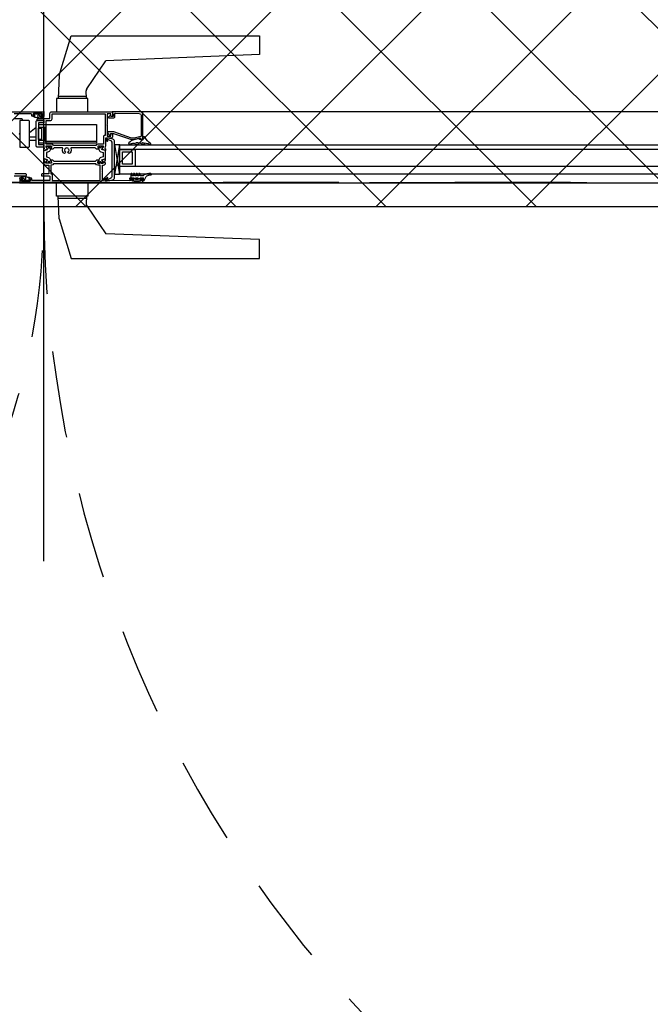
# Model space of a CAD drawing. Header units: centimetres. Extents: x -15121 to 17422, y -60492 to 0.
# Tile 255 of 256: x 3090 to 3142, y -30500 to -30418. Entities that reach past the tile are written whole.
import ezdxf

# ---------------------------------------------------------------- set-up
doc = ezdxf.new("R2010")
doc.units = ezdxf.units.CM
doc.header["$LTSCALE"] = 60
for name, pattern in [('__FK_przerywana', [0.32004, 0.16002, -0.16002]), ('DP', [0.5, 0.3, -0.2]), ('KRE-SR', [0.2, 0.12, -0.08])]:
    doc.linetypes.add(name, pattern=pattern)
for name, color, linetype in [('A-DRZ-SY', 1, 'Continuous'), ('AIKA NADPROŻA2', 7, 'Continuous'), ('AIKA powierzchnie2', 2, 'Continuous'), ('AIKA sufity podwieszane', 8, 'Continuous'), ('AIKA ŚCIANA2', 8, 'Continuous'), ('BA_drz', 7, 'Continuous'), ('podciagi i nadproza', 7, 'DP'), ('RI-PROFILE', 8, 'Continuous')]:
    doc.layers.add(name, color=color, linetype=linetype)

# ---------------------------------------------------------------- blocks, each defined once
blk = doc.blocks.new('PDKŁ')
for p, q in [((3.91, 12.5), (0.01, -12.5)), ((0.01, 12.5), (3.91, -12.5))]:
    blk.add_line(p, q)
blk.add_lwpolyline([(3.91, 12.5), (3.91, -12.5), (0, -12.5), (0, 12.5), (3.91, 12.5)])
blk = doc.blocks.new('drzwi90+50')
at = {"layer": 'A-DRZ-SY'}
blk.add_line((-102.5, -31.382), (-102.5, 28.286), dxfattribs=at)
at = {"layer": 'RI-PROFILE'}
for p, q in [((-101.222, 8.9), (-100.251, 12.18)), ((-100.251, 12.18), (-84.619, 12.18)), ((-84.619, 12.18), (-84.619, 10.651)), ((-84.619, 10.651), (-97.362, 10.128)), ((-98.926, 7.799), (-97.362, 10.128)), ((-101.222, 8.9), (-101.326, 7)), ((-101.222, 8.9), (-101.326, 7)), ((-98.976, 7), (-99.002, 7.631)), ((-98.976, 7), (-99.002, 7.631)), ((-101.326, 7), (-101.451, 7)), ((-101.451, 7), (-101.451, 5.9)), ((-98.976, 7), (-101.326, 7)), ((-101.316, 7.177), (-98.983, 7.177)), ((-101.316, 7.177), (-98.983, 7.177)), ((-99.7, 7), (-100.6, 7)), ((-98.851, 7), (-98.976, 7)), ((-98.851, 5.9), (-98.851, 7)), ((-15.35, 5.9), (-94.35, 5.9)), ((-102.821, 5.508), (-102.821, 5.508)), ((-103.7, 4.18), (-103.15, 4.615)), ((-103.7, 4.345), (-103.7, 4.345)), ((-103.15, 4.345), (-103.15, 4.345)), ((-102.4, 4.59), (-102.95, 4.59)), ((-102.95, 3.605), (-102.95, 4.525)), ((-102.4, 3.44), (-102.4, 4.59)), ((-103.15, 3.785), (-103.7, 3.785)), ((-103.15, 3.515), (-103.7, 3.515)), ((-103.15, 3.785), (-103.15, 3.785)), ((-102.95, 3.54), (-102.4, 3.54)), ((-98.15, 3.44), (-102.4, 3.44)), ((-13.455, 1.359), (-96.244, 1.359)), ((-96.244, 1.359), (-96.244, 0.759)), ((-104.179, 0.392), (-104.179, 0.392)), ((-101.451, -1.1), (-101.451, 0)), ((-98.851, 0), (-98.851, -1.1)), ((-96.244, 0.759), (-13.455, 0.759)), ((-94.35, 0), (-15.35, 0)), ((-101.326, -1.1), (-101.451, -1.1)), ((-101.222, -3), (-101.326, -1.1)), ((-101.222, -3), (-101.326, -1.1)), ((-98.976, -1.1), (-101.326, -1.1)), ((-101.316, -1.277), (-98.983, -1.277)), ((-101.316, -1.277), (-98.983, -1.277)), ((-98.976, -1.1), (-99.002, -1.731)), ((-98.976, -1.1), (-99.002, -1.731)), ((-98.851, -1.1), (-98.976, -1.1)), ((-98.926, -1.899), (-97.362, -4.228)), ((-101.222, -3), (-100.242, -6.28)), ((-84.619, -4.707), (-97.362, -4.228)), ((-84.619, -6.28), (-84.619, -4.707)), ((-100.242, -6.28), (-84.619, -6.28))]:
    blk.add_line(p, q, dxfattribs=at)
for points in [[(-98.851, 7), (-98.976, 7), (-101.326, 7), (-101.451, 7), (-101.451, 5.9), (-98.851, 5.9)], [(-94.944, 2.759), (-94.944, 1.359), (-96.244, 1.359), (-96.244, 2.759)], [(-95.994, 1.559), (-95.994, 2.559), (-95.194, 2.559), (-95.194, 1.559)], [(-98.976, -1.1), (-101.326, -1.1), (-101.451, -1.1), (-101.451, 0), (-98.851, 0), (-98.851, -1.1)]]:
    blk.add_lwpolyline(points, close=True, dxfattribs=at)
for points in [[(-110.15, 5.9), (-102.55, 5.9, -0.41423), (-102.5, 5.85), (-102.5, 5.57, -0.414197), (-102.55, 5.52), (-102.71, 5.52), (-102.71, 5.6), (-102.62, 5.6), (-102.62, 5.71, 0.414214), (-102.67, 5.76), (-103.33, 5.76, 0.414214), (-103.38, 5.71), (-103.38, 5.6), (-103.29, 5.6), (-103.29, 5.52), (-103.45, 5.52, -0.414214), (-103.5, 5.57), (-103.5, 5.67, 0.414182), (-103.55, 5.72), (-104.95, 5.72, 0.414246)], [(-104.95, 5.325), (-104.35, 5.325, -0.414214), (-104.3, 5.275), (-104.3, 5.215, -0.414408), (-104.35, 5.165), (-104.5, 5.165), (-104.5, 4.115), (-104.55, 4.065), (-104.5, 4.015), (-104.5, 3.088, -0.112289), (-104.505, 3.066, 0.108219)], [(-97.603, 1.714), (-97.691, 1.874), (-97.692, 1.919), (-97.432, 1.987, 0.340697), (-97.395, 2.035), (-97.395, 2.635, 0.340697), (-97.432, 2.683), (-97.692, 2.751), (-97.691, 2.796), (-97.603, 2.956), (-97.603, 2.956), (-97.603, 2.957), (-97.603, 2.957), (-97.603, 2.957), (-97.602, 2.957), (-97.602, 2.957), (-97.602, 2.958), (-97.602, 2.958), (-97.602, 2.958), (-97.602, 2.958), (-97.602, 2.958), (-97.602, 2.959), (-97.602, 2.959), (-97.602, 2.959), (-97.602, 2.959), (-97.601, 2.959), (-97.601, 2.959), (-97.601, 2.96), (-97.601, 2.96), (-97.601, 2.96), (-97.601, 2.96), (-97.601, 2.96), (-97.601, 2.961), (-97.601, 2.961), (-97.601, 2.961), (-97.601, 2.961), (-97.601, 2.962), (-97.601, 2.962), (-97.601, 2.962), (-97.601, 2.962), (-97.601, 2.962), (-97.601, 2.963), (-97.601, 2.963), (-97.6, 2.963), (-97.6, 2.963), (-97.6, 2.963), (-97.6, 2.964), (-97.6, 2.964), (-97.6, 2.964), (-97.6, 2.964), (-97.6, 2.964), (-97.6, 2.965), (-97.6, 2.965), (-97.6, 2.965), (-97.6, 2.965), (-97.6, 2.965), (-97.6, 2.966), (-97.6, 2.966), (-97.6, 2.966), (-97.6, 2.966), (-97.6, 3.01, 0.440048), (-97.625, 3.034), (-97.735, 3.034, 0.443383), (-97.76, 3.01), (-97.76, 2.986, -1.657677), (-97.865, 2.989), (-97.865, 3.01, 0.44283), (-97.89, 3.034), (-98.001, 3.034, 0.459063), (-98.024, 3.01), (-98.024, 2.961), (-97.937, 2.808, -0.13166), (-97.933, 2.793), (-97.933, 2.777, 0.340635), (-97.769, 2.565), (-97.595, 2.519), (-97.595, 2.151), (-97.769, 2.105, 0.340635), (-97.933, 1.893), (-97.933, 1.877, -0.13166), (-97.937, 1.862), (-98.025, 1.709), (-98.025, 1.66, 0.414214), (-98, 1.635), (-97.89, 1.635, 0.414214), (-97.865, 1.66), (-97.865, 1.682, -1.657677), (-97.76, 1.684), (-97.76, 1.66, 0.414214), (-97.735, 1.635), (-97.625, 1.635, 0.414214), (-97.6, 1.66), (-97.6, 1.704), (-97.6, 1.704), (-97.6, 1.704), (-97.6, 1.705), (-97.6, 1.705), (-97.6, 1.705), (-97.6, 1.705), (-97.6, 1.705), (-97.6, 1.706), (-97.6, 1.706), (-97.6, 1.706), (-97.6, 1.706), (-97.6, 1.706), (-97.6, 1.707), (-97.6, 1.707), (-97.6, 1.707), (-97.6, 1.707), (-97.601, 1.707), (-97.601, 1.708)], [(-104.95, 0.575), (-104, 0.575, 0.414183), (-103.95, 0.625), (-103.95, 0.685, 0.414214), (-104, 0.735), (-104.9, 0.735)], [(-101.87, 0.735, -0.414214), (-101.82, 0.685), (-101.82, 0.18), (-97.83, 0.18), (-97.83, 1.455), (-98.025, 1.455, -0.333915), (-98.198, 1.585), (-101.692, 1.585, -0.33369), (-101.865, 1.455), (-101.92, 1.455), (-101.92, 1.455), (-101.92, 1.38), (-101.92, 0.735), (-101.87, 0.735), (-101.867, 0.735)], [(-94.736, 0.41, -0.855905), (-94.736, 0.264), (-94.854, 0.264, -0.885646), (-94.854, 0.41), (-94.736, 0.41)]]:
    blk.add_lwpolyline(points, format="xyb", dxfattribs=at)
for points in [[(-102.73, 5.595, 0.767684), (-102.71, 5.52), (-102.698, 5.519, -0.085146), (-102.687, 5.516, -0.196823), (-102.639, 5.461, -0.478694), (-102.709, 5.325), (-102.898, 5.325), (-102.898, 5.325, -0.174661), (-102.975, 5.353), (-102.983, 5.359), (-103.019, 5.385), (-103.023, 5.387), (-103.131, 5.423, 0.068397), (-103.203, 5.42), (-103.216, 5.42, -0.170232), (-103.339, 5.467, -0.665595), (-103.32, 5.52), (-103.29, 5.52, 0.766536), (-103.27, 5.595), (-103.315, 5.621, -0.60612), (-103.313, 5.674), (-103.224, 5.715), (-103.202, 5.72), (-102.797, 5.72), (-102.776, 5.715), (-102.687, 5.674, -0.606131), (-102.685, 5.621)], [(-100.498, 2.563, 0.112813), (-100.446, 2.622), (-100.428, 2.603, 0.272961), (-100.428, 2.807), (-100.446, 2.788, 0.14588), (-100.517, 2.859), (-100.498, 2.877, 0.273255), (-100.702, 2.877), (-100.683, 2.859, 0.14598), (-100.754, 2.788), (-100.772, 2.807, 0.272863), (-100.772, 2.603), (-100.754, 2.622, 0.112856), (-100.702, 2.563, -0.386415), (-100.697, 2.537), (-100.723, 2.492, -0.530912), (-100.888, 2.481, -0.263412), (-100.94, 2.837, 0.527237), (-100.987, 2.905), (-101.649, 2.905), (-101.755, 2.8, -0.198435), (-101.791, 2.785), (-101.94, 2.785), (-101.94, 2.825), (-101.868, 2.95, 0.131589), (-101.865, 2.96), (-101.865, 3.015, 0.414214), (-101.885, 3.035), (-102.316, 3.035, 0.606807), (-102.341, 2.988), (-102.229, 2.822, -0.629353), (-102.209, 2.787), (-102.466, 2.679, -0.536162), (-102.494, 2.697), (-102.494, 2.811, -0.197654), (-102.488, 2.825), (-102.455, 2.858, 0.205169), (-102.45, 2.873, 0.106092), (-102.5, 3.076), (-102.5, 4.015), (-102.45, 4.065), (-102.5, 4.115), (-102.5, 5.165), (-103, 5.165, -0.414214), (-103.05, 5.215), (-103.05, 5.275, -0.414214), (-103, 5.325), (-102.05, 5.325, 0.414292), (-102, 5.375), (-102, 5.75, -0.414292), (-101.85, 5.9), (-96.85, 5.9, -0.414214), (-96.8, 5.85), (-96.8, 5.542), (-96.868, 5.503, -0.199244), (-96.883, 5.5), (-96.95, 5.519), (-96.95, 5.72), (-97.25, 5.72), (-97.25, 4.83), (-97.28, 4.8), (-97.25, 4.77), (-97.25, 3.86), (-96.95, 3.86), (-96.95, 4.08, -0.577388), (-96.92, 4.097), (-96.8, 4.028), (-96.8, 3.863, -0.414214), (-96.963, 3.7), (-97.39, 3.7), (-97.39, 3.076, 0.106121), (-97.441, 2.873, 0.205169), (-97.435, 2.858), (-97.402, 2.825, -0.197654), (-97.396, 2.811), (-97.397, 2.697, -0.536162), (-97.424, 2.679), (-97.68, 2.787, -0.626446), (-97.662, 2.822), (-97.55, 2.988, 0.606807), (-97.574, 3.035), (-98.005, 3.035, 0.414214), (-98.025, 3.015), (-98.025, 2.96, 0.131589), (-98.022, 2.95), (-97.95, 2.825), (-97.95, 2.785), (-98.1, 2.785, -0.198435), (-98.135, 2.8), (-98.241, 2.905), (-100.213, 2.905, 0.527301), (-100.26, 2.837, -0.263181), (-100.312, 2.482, -0.530303), (-100.477, 2.492), (-100.503, 2.537, -0.387107)], [(-98.198, 3.085), (-101.692, 3.085, 0.33408), (-101.865, 3.215), (-102.32, 3.215), (-102.32, 5.165), (-101.97, 5.165, 0.414214), (-101.82, 5.315), (-101.82, 5.72), (-97.43, 5.72), (-97.43, 3.93), (-97.47, 3.93, 0.414214), (-97.57, 3.83), (-97.57, 3.215), (-97.57, 3.215), (-98.025, 3.215, 0.333959)], [(-94.43, 3.899, -0.287858), (-94.457, 3.853), (-95.028, 3.7), (-95.226, 3.7), (-96.706, 4.22), (-97.165, 4.22, 0.459407), (-97.216, 4.16, 0.329042), (-96.95, 3.922), (-96.95, 3.996, 0.256151), (-96.968, 4.034), (-96.978, 4.043, -0.632112), (-96.95, 4.1), (-96.727, 4.1), (-95.247, 3.58), (-95.013, 3.58), (-94.783, 3.642), (-94.49, 3.72), (-94.49, 3.58), (-94.35, 3.58, 0.418945), (-94.3, 3.631), (-94.3, 5.85, 0.414214), (-94.35, 5.9), (-96.75, 5.9, 0.414214), (-96.8, 5.85), (-96.8, 5.771, 0.287257), (-96.786, 5.736), (-96.765, 5.715, -0.267249), (-96.75, 5.68), (-96.75, 5.5), (-96.9, 5.5), (-96.9, 5.513), (-97, 5.545), (-97.15, 5.459), (-97.15, 5.43), (-97.15, 5.429), (-97.15, 5.427, 0.454319), (-97.1, 5.38), (-96.75, 5.38, 0.462511), (-96.62, 5.51), (-96.62, 5.72, -0.416568), (-96.569, 5.77), (-94.597, 5.754, -0.405463), (-94.448, 5.606)], [(-103.7, 3.015), (-103.7, 5.115, 0.398169), (-103.75, 5.165), (-104.5, 5.165), (-104.5, 2.965), (-103.75, 2.965, 0.369204)], [(-103.15, 3.065), (-103.15, 5.065, -0.273495), (-103.099, 5.152), (-103.05, 5.165), (-102.5, 5.165), (-102.5, 4.965), (-102.95, 4.965), (-102.95, 3.165), (-102.5, 3.165), (-102.5, 2.965), (-103.05, 2.965, -0.38842)], [(-102.996, 5.481), (-102.917, 5.395, 0.18506), (-102.857, 5.376), (-102.727, 5.376), (-102.707, 5.388), (-102.7, 5.41), (-102.71, 5.432), (-102.732, 5.44), (-102.743, 5.441), (-102.762, 5.444), (-102.794, 5.465), (-102.821, 5.508), (-102.841, 5.554), (-102.856, 5.581, 0.433179), (-102.988, 5.603, 0.420657), (-102.996, 5.481, -1.025064)], [(-97.168, 0.288, -0.638068), (-97.195, 0.306), (-97.195, 0.38, 1.146176), (-97.295, 0.38), (-97.295, 0.269), (-97.34, 0.27), (-97.384, 0.269), (-97.384, 0.225), (-97.384, 0.18), (-97.34, 0.179), (-97.107, 0.179), (-97.071, 0.179), (-97.038, 0.191), (-96.782, 0.261, 0.351665), (-96.635, 0.454), (-96.635, 3.425, 0.362129), (-96.782, 3.618), (-97.038, 3.689), (-97.071, 3.701), (-97.107, 3.701), (-97.34, 3.701, 0.99031), (-97.34, 3.61), (-97.294, 3.61), (-97.295, 3.5, 1.11146), (-97.195, 3.5), (-97.195, 3.573, -0.655905), (-97.168, 3.592), (-97.029, 3.541, -0.31307), (-96.865, 3.306), (-96.865, 0.573, -0.342952), (-97.029, 0.339)], [(-94.812, 3.202), (-94.724, 3.189, 1), (-94.654, 3.256, 0.221584), (-94.682, 3.282), (-94.772, 3.305), (-94.838, 3.329), (-94.847, 3.338), (-94.845, 3.355, -0.175319), (-94.382, 3.221), (-94.272, 3.19), (-94.221, 3.193, 1), (-94.144, 3.242, 0.317302), (-94.177, 3.283), (-94.253, 3.293), (-94.331, 3.323), (-94.343, 3.328), (-94.343, 3.341), (-94.344, 3.353, -0.074745), (-93.707, 3.192, 1), (-93.645, 3.241, 0.20561), (-93.663, 3.258, -0.095737), (-94.105, 3.76, 0.250819), (-94.3, 3.83), (-94.3, 3.58), (-94.534, 3.58), (-94.58, 3.58), (-94.58, 3.691), (-94.644, 3.676), (-95.012, 3.587, 0.13918), (-95.457, 3.313, 0.962884), (-95.371, 3.228, -0.084626), (-95.181, 3.275, -0.323058), (-94.967, 3.251), (-94.915, 3.231), (-94.899, 3.225, 0.058863)], [(-102, 3.034), (-101.889, 3.034, -0.459063), (-101.866, 3.01), (-101.866, 2.961), (-101.953, 2.808, 0.13166), (-101.957, 2.793), (-101.957, 2.777, -0.340635), (-102.121, 2.565), (-102.295, 2.519), (-102.295, 2.151), (-102.121, 2.105, -0.340635), (-101.957, 1.893), (-101.957, 1.877, 0.13166), (-101.953, 1.862), (-101.865, 1.709), (-101.865, 1.66, -0.414214), (-101.89, 1.635), (-102, 1.635, -0.414214), (-102.025, 1.66), (-102.025, 1.682, 1.657677), (-102.13, 1.684), (-102.13, 1.66, -0.414214), (-102.155, 1.635), (-102.265, 1.635, -0.414214), (-102.29, 1.66), (-102.29, 1.704, -0.177104), (-102.287, 1.714), (-102.199, 1.874), (-102.198, 1.919), (-102.458, 1.987, -0.340697), (-102.495, 2.035), (-102.495, 2.635, -0.308868), (-102.456, 2.679), (-102.198, 2.751), (-102.199, 2.796), (-102.287, 2.956, 0.02896), (-102.29, 2.966), (-102.29, 3.01, -0.440048), (-102.265, 3.034), (-102.155, 3.034, -0.443383), (-102.13, 3.01), (-102.13, 2.986, 1.657677), (-102.025, 2.989), (-102.025, 3.01, -0.44283)], [(-104.5, 0.05, 0.414214), (-104.45, 0), (-94.35, 0, 0.414214), (-94.3, 0.05), (-94.3, 0.33, 0.414214), (-94.35, 0.38), (-94.51, 0.38, 0.99805), (-94.51, 0.3), (-94.42, 0.3), (-94.42, 0.19, -0.414214), (-94.47, 0.14), (-95.13, 0.14, -0.414214), (-95.18, 0.19), (-95.18, 0.3), (-95.18, 0.3), (-95.09, 0.3, 0.998176), (-95.09, 0.38), (-95.36, 0.38, 1.000716), (-95.36, 0.3), (-95.3, 0.3), (-95.3, 0.23, -0.414214), (-95.35, 0.18), (-95.4, 0.18), (-95.4, 0.165), (-97.42, 0.18, -0.412055), (-97.44, 0.2), (-97.44, 0.3), (-97.38, 0.3), (-97.38, 0.38), (-97.42, 0.38, 0.43156), (-97.54, 0.253, -0.43156), (-97.59, 0.2), (-97.6, 0.2, -0.414214), (-97.65, 0.25), (-97.65, 0.82), (-97.68, 0.85), (-97.65, 0.88), (-97.65, 0.97), (-97.68, 1), (-97.65, 1.03), (-97.65, 1.475), (-97.55, 1.475, 0.268304), (-97.409, 1.552), (-97.393, 1.579, 0.250573), (-97.392, 1.598, -0.103677), (-97.441, 1.797, -0.205169), (-97.435, 1.812), (-97.402, 1.845, 0.197654), (-97.396, 1.859), (-97.397, 1.973, 0.536162), (-97.424, 1.991), (-97.684, 1.881, 1.096781), (-97.664, 1.846), (-97.55, 1.682, -0.606807), (-97.574, 1.635), (-98.005, 1.635, -0.414214), (-98.025, 1.655), (-98.025, 1.71, -0.131589), (-98.022, 1.72), (-97.95, 1.845), (-97.95, 1.885), (-98.1, 1.885, 0.198435), (-98.135, 1.87), (-98.241, 1.764), (-101.649, 1.765), (-101.755, 1.87, 0.198435), (-101.791, 1.885), (-101.94, 1.885), (-101.94, 1.845), (-101.868, 1.72, -0.131589), (-101.865, 1.71), (-101.865, 1.655, -0.414214), (-101.885, 1.635), (-102.316, 1.635, -0.606807), (-102.341, 1.682), (-102.226, 1.846, 1.096781), (-102.207, 1.881), (-102.466, 1.991, 0.536162), (-102.494, 1.973), (-102.494, 1.859, 0.197654), (-102.488, 1.845), (-102.455, 1.812, -0.205169), (-102.45, 1.797, -0.103677), (-102.498, 1.598, 0.250573), (-102.497, 1.579), (-102.481, 1.552, 0.268304), (-102.34, 1.475), (-102.1, 1.475), (-102.1, 1.03), (-102.07, 1), (-102.1, 0.97), (-102.1, 0.88), (-102.07, 0.85), (-102.1, 0.82), (-102.1, 0.735), (-102.65, 0.735, 0.414214), (-102.7, 0.685), (-102.7, 0.625, 0.414165), (-102.65, 0.575), (-102.05, 0.575), (-102.047, 0.575), (-102.046, 0.575), (-102.044, 0.575), (-102.043, 0.575), (-102.041, 0.574), (-102.04, 0.574), (-102.038, 0.574), (-102.037, 0.573), (-102.035, 0.573), (-102.034, 0.572), (-102.032, 0.572), (-102.031, 0.571), (-102.029, 0.571), (-102.028, 0.57), (-102.027, 0.569), (-102.025, 0.568), (-102.024, 0.568), (-102.022, 0.567), (-102.021, 0.566), (-102.02, 0.565), (-102.018, 0.564), (-102.017, 0.563), (-102.016, 0.562), (-102.015, 0.56), (-102.014, 0.559), (-102.012, 0.558), (-102.011, 0.557), (-102.01, 0.555), (-102.009, 0.554), (-102.008, 0.553), (-102.008, 0.551), (-102.007, 0.55), (-102.006, 0.549), (-102.005, 0.547), (-102.004, 0.546), (-102.004, 0.544), (-102.003, 0.543), (-102.003, 0.541), (-102.002, 0.54), (-102.002, 0.538), (-102.001, 0.537), (-102.001, 0.535), (-102.001, 0.534), (-102.001, 0.532), (-102, 0.531), (-102, 0.529), (-102, 0.528), (-102, 0.526), (-102, 0.525), (-102, 0.525), (-102, 0.23, -0.414214), (-102.05, 0.18), (-103.45, 0.18, -0.414214), (-103.5, 0.23), (-103.5, 0.33, 0.414214), (-103.55, 0.38), (-103.71, 0.38, 0.998203), (-103.71, 0.3), (-103.62, 0.3), (-103.62, 0.19, -0.414214), (-103.67, 0.14), (-104.33, 0.14, -0.414214), (-104.38, 0.19), (-104.38, 0.3), (-104.29, 0.3), (-104.29, 0.38), (-104.45, 0.38, 0.414214), (-104.5, 0.33)], [(-104.27, 0.305, 0.767684), (-104.29, 0.38), (-104.302, 0.381, -0.085146), (-104.313, 0.384, -0.196823), (-104.361, 0.439, -0.478694), (-104.291, 0.575), (-104.102, 0.575), (-104.102, 0.575, -0.174661), (-104.025, 0.547), (-104.017, 0.541), (-103.981, 0.515), (-103.977, 0.513), (-103.869, 0.477, 0.068397), (-103.797, 0.48), (-103.784, 0.48, -0.170232), (-103.661, 0.433, -0.665595), (-103.68, 0.38), (-103.71, 0.38, 0.766536), (-103.73, 0.305), (-103.685, 0.279, -0.60612), (-103.687, 0.226), (-103.776, 0.185), (-103.798, 0.18), (-104.203, 0.18), (-104.224, 0.185), (-104.313, 0.226, -0.606131), (-104.315, 0.279)], [(-104.004, 0.419), (-104.083, 0.505, 0.18506), (-104.143, 0.524), (-104.273, 0.524), (-104.293, 0.512), (-104.3, 0.49), (-104.29, 0.468), (-104.268, 0.46), (-104.257, 0.459), (-104.238, 0.456), (-104.206, 0.435), (-104.179, 0.392), (-104.159, 0.346), (-104.144, 0.319, 0.433179), (-104.012, 0.297, 0.420657), (-104.004, 0.419, -1.025064)], [(-94.314, 0.58), (-94.498, 0.58, -0.414214), (-94.518, 0.6), (-94.518, 0.74, 0.414214), (-94.538, 0.76), (-94.618, 0.76, 0.414214), (-94.638, 0.74), (-94.638, 0.6, -0.414214), (-94.658, 0.58), (-94.718, 0.58, -0.414214), (-94.738, 0.6), (-94.738, 0.74, 0.414214), (-94.758, 0.76), (-94.838, 0.76, 0.414214), (-94.858, 0.74), (-94.858, 0.6, -0.414214), (-94.878, 0.58), (-94.938, 0.58, -0.414214), (-94.958, 0.6), (-94.958, 0.74, 0.414208), (-94.978, 0.76), (-95.058, 0.76, 0.414219), (-95.078, 0.74), (-95.078, 0.6, -0.414214), (-95.098, 0.58), (-95.158, 0.58, -0.414214), (-95.178, 0.6), (-95.178, 0.74, 0.413901), (-95.198, 0.76), (-95.278, 0.76, 0.410424), (-95.298, 0.74), (-95.298, 0.38), (-95.05, 0.38), (-95.05, 0.38), (-95.05, 0.291), (-95.1, 0.262, 0.392584), (-95.106, 0.225), (-95.021, 0.14), (-94.579, 0.14), (-94.495, 0.224, 0.342583), (-94.497, 0.256), (-94.548, 0.29), (-94.548, 0.38), (-94.278, 0.38), (-94.278, 0.16), (-94.184, 0.189), (-94.01, 0.536, -0.146205), (-93.884, 0.61), (-93.813, 0.629), (-93.653, 0.661), (-93.596, 0.669, 0.694648), (-93.63, 0.76), (-93.791, 0.76), (-93.902, 0.748, 0.091297), (-94.174, 0.666), (-94.266, 0.591, -0.148233)]]:
    blk.add_lwpolyline(points, format="xyb", close=True, dxfattribs=at)
for points in [[(-102.95, 4.84), (-98.15, 4.84), (-98.15, 3.29), (-102.95, 3.29)], [(-102.95, 4.525), (-102.7, 4.525), (-102.7, 3.605), (-102.95, 3.605)], [(-13.455, 2.759), (-96.244, 2.759), (-96.244, 3.159), (-13.455, 3.159)]]:
    blk.add_lwpolyline(points, dxfattribs=at)
for centre, start, end in [((-98.789, 7.636), 130.15357, 181.29378), ((-98.789, 7.636), 130.15357, 181.29378), ((-98.789, -1.736), 178.70622, 229.84643)]:
    blk.add_arc(centre, 0.213, start, end, dxfattribs=at)
at = {"layer": 'RI-PROFILE', "linetype": 'KRE-SR'}
for centre, radius, start, end in [((-159.965, -2.161), 57.465, 277.58629, 0.14685), ((-4.641, -2.013), 97.859, 180, 265.32225)]:
    blk.add_arc(centre, radius, start, end, dxfattribs=at)
at = {"layer": 'RI-PROFILE'}
for p in [(-103, 5.76), (-102.5, 5.9), (-102.5, 5.899), (-96.8, 5.9), (-96.8, 5.9), (-102.5, 5.52), (-102.5, 5.165), (-97.294, 3.61), (-94.3, 3.58), (-94.3, 3.58), (-96.244, 3.159), (-96.244, 1.959), (-104.5, 0.38), (-104.5, 0), (-104.5, 0), (-104, 0.14), (-97.384, 0.18), (-97.295, 0.269), (-96.244, 0.759), (-95.05, 0.38), (-94.8, 0.14), (-94.3, 0.38), (-94.3, 0), (-94.278, 0.38)]:
    blk.add_point(p, dxfattribs=at)
at = {"layer": 'RI-PROFILE', "xscale": 0.0999999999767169, "yscale": 0.0999999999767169, "zscale": 0.0999999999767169}
blk.add_blockref('PDKŁ', (-96.635, 1.94), dxfattribs=at)
blk = doc.blocks.new('SL podciągi restauracja')
at = {"layer": 'podciagi i nadproza'}
blk.add_lwpolyline([(2434.959, -27857.217), (2604.959, -27857.217), (2604.959, -27881.217), (2434.959, -27881.217), (2434.959, -27857.217)], dxfattribs=at)

msp = doc.modelspace()

# ---------------------------------------------------------------- hatches: boundary and pattern name
at = {"layer": 'AIKA sufity podwieszane', "transparency": 33554610}
h = msp.add_hatch(dxfattribs=at)
h.set_pattern_fill('ANSI37', color=256, scale=2.771036)
h.set_pattern_definition([(45, (5073.432, 672.602), (-6.221154, 6.221154), []), (135, (5073.432, 672.602), (-6.221154, -6.221154), [])])
h.paths.add_polyline_path([(3263.0511, -29233.6017), (3143.0511, -29233.6017), (3143.0511, -29195.6017), (3027.0511, -29195.6017), (3027.0511, -29233.6017), (2963.0511, -29233.6017), (2963.0511, -29193.9885), (2797.0511, -29193.9885), (2797.0511, -29233.6017), (2733.0511, -29233.6017), (2733.0511, -29195.6017), (2617.0511, -29195.6017), (2617.0511, -29233.6017), (2497.0511, -29233.6017), (2497.0511, -29254.2071), (2449.7172, -29253.5776), (2492.7248, -29439.8638), (2512.2122, -29435.3648), (2522.11, -29478.2371), (1907.5742, -29619.9086), (2121.0978, -30544.7807), (2160.7103, -30535.6354), (2167.0089, -30562.9178), (2328.7543, -30525.5759), (2322.4557, -30498.2935), (2692.7163, -30412.8121), (2689.1171, -30397.2222), (2731.9894, -30387.3244), (2736.209, -30405.6017), (3029.0511, -30405.6017), (3029.0511, -30433.6017), (3195.0511, -30433.6017), (3195.0511, -30405.6017), (3255.0511, -30405.6017), (3255.0511, -30389.6017), (3263.0511, -30389.6017)])

# ---------------------------------------------------------------- linework, layer by layer
at = {"layer": 'AIKA NADPROŻA2', "linetype": '__FK_przerywana'}
msp.add_line((3030.1013, -30431.5529), (3200.1013, -30431.5529), dxfattribs=at)
at = {"layer": 'AIKA powierzchnie2'}
msp.add_lwpolyline([(2617.0511, -29195.6017), (2733.0511, -29195.6017), (2733.0511, -29233.6017), (2797.0511, -29233.6017), (2797.0511, -29193.9885), (2963.0511, -29193.9885), (2963.0511, -29233.6017), (3027.0511, -29233.6017), (3027.0511, -29195.6017), (3143.0511, -29195.6017), (3143.0511, -29233.6017), (3263.0511, -29233.6017), (3263.0511, -30389.6017), (3255.0511, -30389.6017), (3255.0511, -30405.6017), (3195.0511, -30405.6017), (3195.0511, -30433.6017), (3029.0511, -30433.6017), (3029.0511, -30405.6017), (2736.209, -30405.6017), (2731.9894, -30387.3244), (2689.1171, -30397.2222), (2692.7163, -30412.8121), (2322.4557, -30498.2935)], dxfattribs=at)
at = {"layer": 'AIKA sufity podwieszane', "transparency": 33554610}
msp.add_lwpolyline([(2617.0511, -29195.6017), (2733.0511, -29195.6017), (2733.0511, -29233.6017), (2797.0511, -29233.6017), (2797.0511, -29193.9885), (2963.0511, -29193.9885), (2963.0511, -29233.6017), (3027.0511, -29233.6017), (3027.0511, -29195.6017), (3143.0511, -29195.6017), (3143.0511, -29233.6017), (3263.0511, -29233.6017), (3263.0511, -30389.6017), (3255.0511, -30389.6017), (3255.0511, -30405.6017), (3195.0511, -30405.6017), (3195.0511, -30433.6017), (3029.0511, -30433.6017), (3029.0511, -30405.6017), (2736.209, -30405.6017), (2731.9894, -30387.3244), (2689.1171, -30397.2222), (2692.7163, -30412.8121), (2322.4557, -30498.2935)], dxfattribs=at)

# ---------------------------------------------------------------- block references
at = {"layer": 'AIKA ŚCIANA2'}
msp.add_blockref('SL podciągi restauracja', (592.0924, -2550.3843), dxfattribs=at)
at = {"layer": 'BA_drz'}
msp.add_blockref('drzwi90+50', (3194.5511, -30431.6017), dxfattribs=at)
msp.add_blockref('drzwi90+50', (3194.5511, -30431.6017), dxfattribs=at)

doc.saveas('drawing.dxf')
